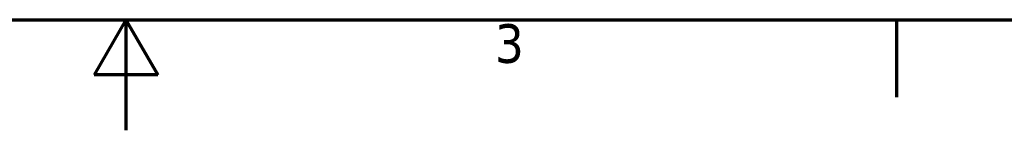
# Model space of a CAD drawing. Header units: millimetres. Extents: x -8 to 1688, y -8 to 1196.
# Tile 10 of 17: x 801 to 1159, y -8 to 32. Entities that reach past the tile are written whole.
import ezdxf

# ---------------------------------------------------------------- set-up
doc = ezdxf.new("R2010")
doc.units = ezdxf.units.MM
doc.header["$LTSCALE"] = 4
doc.layers.add('Bordo (ISO)', color=7, linetype='Continuous', lineweight=70)
doc.layers.add('Simbolo (ISO)', color=7, linetype='Continuous', lineweight=25)
doc.styles.add('Testo nota (ISO)', font='tahoma.ttf')

# ---------------------------------------------------------------- blocks, each defined once
blk = doc.blocks.new('Bordi adel')
at = {"layer": 'Bordo (ISO)'}
for p, q in [((8, 8), (412, 8)), ((210, 8), (207.113, 3)), ((210, 8), (210, -2)), ((210, 8), (212.887, 3)), ((280, 8), (280, 1)), ((212.887, 3), (207.113, 3))]:
    blk.add_line(p, q, dxfattribs=at)
at = {"layer": 'Simbolo (ISO)', "insert": (244.833, 7.6), "char_height": 3.5, "attachment_point": 2, "style": 'Testo nota (ISO)'}
blk.add_mtext('3', dxfattribs=at)

msp = doc.modelspace()

# ---------------------------------------------------------------- block references
at = {"xscale": 4, "yscale": 4, "zscale": 4}
msp.add_blockref('Bordi adel', (0, 0), dxfattribs=at)

doc.saveas('drawing.dxf')
